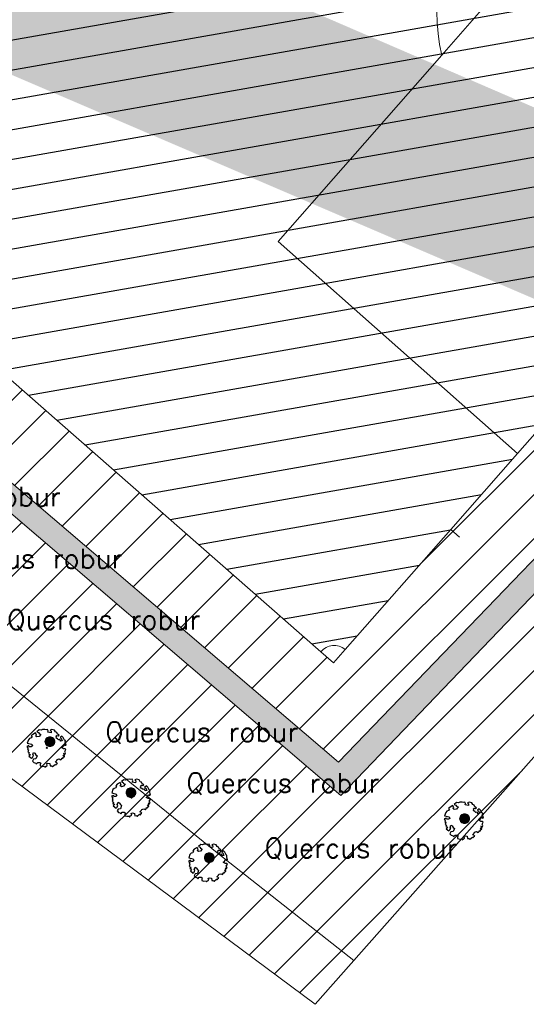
# Model space of a CAD drawing. Header units: metres. Extents: x 102852 to 106916, y 385458 to 392749.
# Tile 27 of 59: x 104869 to 104895, y 388034 to 388085. Entities that reach past the tile are written whole.
import ezdxf
from ezdxf.enums import TextEntityAlignment as Align

# ---------------------------------------------------------------- set-up
doc = ezdxf.new("R2010")
doc.units = ezdxf.units.M
for name, color, linetype, lineweight in [('0-BEPLANTING', 14, 'Continuous', 30), ('0-GRAS OM SPORTVELDEN', 2, 'Continuous', 30), ('0-GRAS SPORTVELDEN', 3, 'Continuous', 30), ('0-VERHARDING', 5, 'Continuous', 30), ('B-WE-GR-BOOM-S', 90, 'Continuous', 30), ('B-WE-GR-STRUIK-G', 90, 'Continuous', 13), ('B-WE-VH-KANTVERHARDING-G', 60, 'Continuous', 13), ('B-WE-VW-MARKERING_LANGS_STREEP_DOORGETROKKEN-G', 7, 'Continuous', 13), ('Bomen', 84, 'Continuous', 0), ('Boomsoort', 10, 'Continuous', 0), ('N-WE-IE-TERREINAFSCHEIDING_KUNSTMATIG_HEKWERK-G', 6, 'Continuous', 0)]:
    doc.layers.add(name, color=color, linetype=linetype, lineweight=lineweight)
doc.styles.add('NLCS-ISO-M200-T25', font='NLCS-ISO.ttf', dxfattribs={"height": 0.5})
doc.styles.add('Style-txt', font='txt.shx')
pattern_1 = [(45, (0, 0), (-1.122532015, 1.122532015), [])]

# ---------------------------------------------------------------- blocks, each defined once
blk = doc.blocks.new('SGR-BOOM_06_10')
at = {"linetype": 'Continuous', "flags": 128}
blk.add_lwpolyline([(2.7, 3.52), (2.53, 3.94), (2.2, 4.06), (1.94, 4.52), (1.27, 4.69), (0.86, 4.52), (1.11, 4.27), (1.06, 3.81), (0.23, 3.98), (0.35, 4.32), (0.18, 4.69), (-0.15, 4.61), (-0.49, 4.69), (-1.15, 4.65), (-1.49, 4.48), (-1.95, 4.57), (-2.54, 4.11), (-2.12, 3.9), (-1.99, 3.64), (-1.58, 3.44), (-1.99, 2.89), (-2.54, 2.77), (-2.92, 3.1), (-2.62, 3.22), (-2.87, 3.86), (-3.63, 3.43), (-4, 3.02), (-3.79, 2.85), (-4, 2.51), (-4.42, 2.35), (-4.72, 2.05), (-5.01, 1.21), (-3.88, 0.92), (-3.71, 0.54), (-4, 0.29), (-4.51, 0.29), (-4.6, 0.56), (-5.09, 0.38), (-4.76, -0.17), (-4.93, -0.38), (-4.72, -0.54), (-4.88, -1.01), (-4.53, -1.18), (-4.72, -1.55), (-4.42, -1.59), (-4.29, -1.71), (-4.62, -2.11), (-3.92, -2.68), (-3.67, -2.43), (-3.46, -1.97), (-3.63, -1.76), (-3.42, -1.17), (-3.12, -1.34), (-2.79, -1.76), (-2.5, -2.01), (-2.79, -2.81), (-3.42, -2.93), (-3.67, -3.39), (-3.33, -3.77), (-2.83, -3.9), (-2.77, -4.02), (-2.71, -4.15), (-2.33, -3.73), (-1.83, -3.73), (-1.57, -3.9), (-1.7, -4.27), (-1.7, -4.61), (-1.15, -4.74), (-0.61, -4.69), (-0.49, -4.94), (-0.23, -4.65), (0.1, -4.48), (-0.06, -4.01), (0.27, -3.9), (0.77, -4.02), (0.86, -4.61), (1.15, -4.57), (1.44, -4.74), (2.07, -4.23), (2.37, -4.36), (2.32, -4.15), (2.66, -3.98), (2.41, -3.73), (2.11, -3.64), (2.57, -3.23), (2.62, -2.98), (3.16, -2.85), (3.54, -3.06), (3.79, -2.81), (3.77, -2.63), (4.12, -2.63), (4.12, -2.39), (4.46, -2.26), (4.46, -2.05), (4.08, -2.05), (4.54, -1.59), (4.25, -1.42), (4.63, -1.55), (4.75, -1.26), (4.54, -0.92), (4.84, -0.46), (4.67, -0.25), (4.25, -0.25), (3.75, 0.08), (4.08, 0.29), (4.38, 0.84), (4.54, 0.59), (4.88, 0.71), (4.67, 1.43), (4.71, 1.89), (4.5, 1.97), (4.16, 2.64), (3.83, 3.01), (3.37, 2.6), (3.66, 2.43), (3.91, 1.8), (3.54, 1.72), (3.33, 2.14), (2.99, 2.05), (2.66, 2.31), (2.24, 2.51), (2.45, 2.68), (2.32, 2.93), (2.53, 3.18), (2.87, 3.06), (3.16, 3.23)], close=True, dxfattribs=at)
blk.add_circle((0, 0), 0.15)
at = {"style": 'NLCS-ISO-M200-T25'}
blk.add_attdef('TYPE', (0, 0), '', height=1.8, dxfattribs=at)
blk = doc.blocks.new('MPOLYGON_222')
at = {"layer": 'Bomen', "flags": 128}
for points in [[(104878.227, 388041.985), (104878.222, 388041.936), (104878.722, 388041.936)], [(104878.241, 388042.031), (104878.227, 388041.985), (104878.717, 388041.985)], [(104878.227, 388041.985), (104878.717, 388041.985), (104878.722, 388041.936)], [(104878.264, 388042.075), (104878.241, 388042.031), (104878.703, 388042.031)], [(104878.241, 388042.031), (104878.703, 388042.031), (104878.717, 388041.985)], [(104878.295, 388042.113), (104878.264, 388042.075), (104878.68, 388042.075)], [(104878.264, 388042.075), (104878.68, 388042.075), (104878.703, 388042.031)], [(104878.333, 388042.144), (104878.295, 388042.113), (104878.648, 388042.113)], [(104878.295, 388042.113), (104878.648, 388042.113), (104878.68, 388042.075)], [(104878.376, 388042.167), (104878.333, 388042.144), (104878.611, 388042.144)], [(104878.333, 388042.144), (104878.611, 388042.144), (104878.648, 388042.113)], [(104878.423, 388042.181), (104878.376, 388042.167), (104878.567, 388042.167)], [(104878.376, 388042.167), (104878.567, 388042.167), (104878.611, 388042.144)], [(104878.472, 388042.186), (104878.423, 388042.181), (104878.52, 388042.181)], [(104878.423, 388042.181), (104878.52, 388042.181), (104878.567, 388042.167)], [(104878.222, 388041.936), (104878.227, 388041.887), (104878.717, 388041.887)], [(104878.222, 388041.936), (104878.722, 388041.936), (104878.717, 388041.887)], [(104878.227, 388041.887), (104878.241, 388041.84), (104878.703, 388041.84)], [(104878.227, 388041.887), (104878.717, 388041.887), (104878.703, 388041.84)], [(104878.241, 388041.84), (104878.264, 388041.797), (104878.68, 388041.797)], [(104878.241, 388041.84), (104878.703, 388041.84), (104878.68, 388041.797)], [(104878.264, 388041.797), (104878.295, 388041.759), (104878.648, 388041.759)], [(104878.264, 388041.797), (104878.68, 388041.797), (104878.648, 388041.759)], [(104878.295, 388041.759), (104878.333, 388041.728), (104878.611, 388041.728)], [(104878.295, 388041.759), (104878.648, 388041.759), (104878.611, 388041.728)], [(104878.333, 388041.728), (104878.376, 388041.705), (104878.567, 388041.705)], [(104878.333, 388041.728), (104878.611, 388041.728), (104878.567, 388041.705)], [(104878.376, 388041.705), (104878.423, 388041.691), (104878.52, 388041.691)], [(104878.376, 388041.705), (104878.567, 388041.705), (104878.52, 388041.691)], [(104878.423, 388041.691), (104878.52, 388041.691), (104878.472, 388041.686)]]:
    blk.add_lwpolyline(points, close=True, dxfattribs=at)
at = {"layer": 'Bomen', "color": 74, "true_color": 0x55aa00, "flags": 128}
for points in [[(104878.222, 388041.936), (104878.227, 388041.985)], [(104878.227, 388041.985), (104878.241, 388042.031)], [(104878.241, 388042.031), (104878.264, 388042.075)], [(104878.264, 388042.075), (104878.295, 388042.113)], [(104878.295, 388042.113), (104878.333, 388042.144)], [(104878.333, 388042.144), (104878.376, 388042.167)], [(104878.376, 388042.167), (104878.423, 388042.181)], [(104878.423, 388042.181), (104878.472, 388042.186)], [(104878.472, 388042.186), (104878.52, 388042.181)], [(104878.52, 388042.181), (104878.567, 388042.167)], [(104878.567, 388042.167), (104878.611, 388042.144)], [(104878.611, 388042.144), (104878.648, 388042.113)], [(104878.648, 388042.113), (104878.68, 388042.075)], [(104878.68, 388042.075), (104878.703, 388042.031)], [(104878.703, 388042.031), (104878.717, 388041.985)], [(104878.717, 388041.985), (104878.722, 388041.936)], [(104878.227, 388041.887), (104878.222, 388041.936)], [(104878.241, 388041.84), (104878.227, 388041.887)], [(104878.264, 388041.797), (104878.241, 388041.84)], [(104878.295, 388041.759), (104878.264, 388041.797)], [(104878.333, 388041.728), (104878.295, 388041.759)], [(104878.376, 388041.705), (104878.333, 388041.728)], [(104878.423, 388041.691), (104878.376, 388041.705)], [(104878.472, 388041.686), (104878.423, 388041.691)], [(104878.52, 388041.691), (104878.472, 388041.686)], [(104878.567, 388041.705), (104878.52, 388041.691)], [(104878.611, 388041.728), (104878.567, 388041.705)], [(104878.648, 388041.759), (104878.611, 388041.728)], [(104878.68, 388041.797), (104878.648, 388041.759)], [(104878.703, 388041.84), (104878.68, 388041.797)], [(104878.717, 388041.887), (104878.703, 388041.84)], [(104878.722, 388041.936), (104878.717, 388041.887)]]:
    blk.add_lwpolyline(points, dxfattribs=at)
at = {"layer": 'Bomen'}
for points in [[(104878.227, 388041.985), (104878.222, 388041.936), (104878.722, 388041.936)], [(104878.241, 388042.031), (104878.227, 388041.985), (104878.717, 388041.985)], [(104878.227, 388041.985), (104878.717, 388041.985), (104878.722, 388041.936)], [(104878.264, 388042.075), (104878.241, 388042.031), (104878.703, 388042.031)], [(104878.241, 388042.031), (104878.703, 388042.031), (104878.717, 388041.985)], [(104878.295, 388042.113), (104878.264, 388042.075), (104878.68, 388042.075)], [(104878.264, 388042.075), (104878.68, 388042.075), (104878.703, 388042.031)], [(104878.333, 388042.144), (104878.295, 388042.113), (104878.648, 388042.113)], [(104878.295, 388042.113), (104878.648, 388042.113), (104878.68, 388042.075)], [(104878.376, 388042.167), (104878.333, 388042.144), (104878.611, 388042.144)], [(104878.333, 388042.144), (104878.611, 388042.144), (104878.648, 388042.113)], [(104878.423, 388042.181), (104878.376, 388042.167), (104878.567, 388042.167)], [(104878.376, 388042.167), (104878.567, 388042.167), (104878.611, 388042.144)], [(104878.472, 388042.186), (104878.423, 388042.181), (104878.52, 388042.181)], [(104878.423, 388042.181), (104878.52, 388042.181), (104878.567, 388042.167)]]:
    blk.add_solid(points, dxfattribs=at)
at = {"layer": 'Bomen', "extrusion": (0, 0, -1)}
for points in [[(-104878.222, 388041.936), (-104878.227, 388041.887), (-104878.717, 388041.887)], [(-104878.222, 388041.936), (-104878.722, 388041.936), (-104878.717, 388041.887)], [(-104878.227, 388041.887), (-104878.241, 388041.84), (-104878.703, 388041.84)], [(-104878.227, 388041.887), (-104878.717, 388041.887), (-104878.703, 388041.84)], [(-104878.241, 388041.84), (-104878.264, 388041.797), (-104878.68, 388041.797)], [(-104878.241, 388041.84), (-104878.703, 388041.84), (-104878.68, 388041.797)], [(-104878.264, 388041.797), (-104878.295, 388041.759), (-104878.648, 388041.759)], [(-104878.264, 388041.797), (-104878.68, 388041.797), (-104878.648, 388041.759)], [(-104878.295, 388041.759), (-104878.333, 388041.728), (-104878.611, 388041.728)], [(-104878.295, 388041.759), (-104878.648, 388041.759), (-104878.611, 388041.728)], [(-104878.333, 388041.728), (-104878.376, 388041.705), (-104878.567, 388041.705)], [(-104878.333, 388041.728), (-104878.611, 388041.728), (-104878.567, 388041.705)], [(-104878.376, 388041.705), (-104878.423, 388041.691), (-104878.52, 388041.691)], [(-104878.376, 388041.705), (-104878.567, 388041.705), (-104878.52, 388041.691)], [(-104878.423, 388041.691), (-104878.52, 388041.691), (-104878.472, 388041.686)]]:
    blk.add_solid(points, dxfattribs=at)
blk = doc.blocks.new('MPOLYGON_381')
at = {"layer": 'Bomen', "flags": 128}
for points in [[(104891.262, 388044.021), (104891.248, 388043.974), (104891.739, 388043.974)], [(104891.286, 388044.064), (104891.262, 388044.021), (104891.724, 388044.021)], [(104891.262, 388044.021), (104891.724, 388044.021), (104891.739, 388043.974)], [(104891.317, 388044.102), (104891.286, 388044.064), (104891.701, 388044.064)], [(104891.286, 388044.064), (104891.701, 388044.064), (104891.724, 388044.021)], [(104891.355, 388044.133), (104891.317, 388044.102), (104891.67, 388044.102)], [(104891.317, 388044.102), (104891.67, 388044.102), (104891.701, 388044.064)], [(104891.398, 388044.156), (104891.355, 388044.133), (104891.632, 388044.133)], [(104891.355, 388044.133), (104891.632, 388044.133), (104891.67, 388044.102)], [(104891.445, 388044.17), (104891.398, 388044.156), (104891.589, 388044.156)], [(104891.398, 388044.156), (104891.589, 388044.156), (104891.632, 388044.133)], [(104891.493, 388044.175), (104891.445, 388044.17), (104891.542, 388044.17)], [(104891.445, 388044.17), (104891.542, 388044.17), (104891.589, 388044.156)], [(104891.248, 388043.974), (104891.243, 388043.925), (104891.743, 388043.925)], [(104891.243, 388043.925), (104891.248, 388043.876), (104891.739, 388043.876)], [(104891.243, 388043.925), (104891.743, 388043.925), (104891.739, 388043.876)], [(104891.248, 388043.974), (104891.739, 388043.974), (104891.743, 388043.925)], [(104891.248, 388043.876), (104891.262, 388043.829), (104891.724, 388043.829)], [(104891.248, 388043.876), (104891.739, 388043.876), (104891.724, 388043.829)], [(104891.262, 388043.829), (104891.286, 388043.786), (104891.701, 388043.786)], [(104891.262, 388043.829), (104891.724, 388043.829), (104891.701, 388043.786)], [(104891.286, 388043.786), (104891.317, 388043.748), (104891.67, 388043.748)], [(104891.286, 388043.786), (104891.701, 388043.786), (104891.67, 388043.748)], [(104891.317, 388043.748), (104891.355, 388043.717), (104891.632, 388043.717)], [(104891.317, 388043.748), (104891.67, 388043.748), (104891.632, 388043.717)], [(104891.355, 388043.717), (104891.398, 388043.694), (104891.589, 388043.694)], [(104891.355, 388043.717), (104891.632, 388043.717), (104891.589, 388043.694)], [(104891.398, 388043.694), (104891.445, 388043.68), (104891.542, 388043.68)], [(104891.398, 388043.694), (104891.589, 388043.694), (104891.542, 388043.68)], [(104891.445, 388043.68), (104891.542, 388043.68), (104891.493, 388043.675)]]:
    blk.add_lwpolyline(points, close=True, dxfattribs=at)
at = {"layer": 'Bomen', "color": 74, "true_color": 0x55aa00, "flags": 128}
for points in [[(104891.248, 388043.974), (104891.262, 388044.021)], [(104891.262, 388044.021), (104891.286, 388044.064)], [(104891.286, 388044.064), (104891.317, 388044.102)], [(104891.317, 388044.102), (104891.355, 388044.133)], [(104891.355, 388044.133), (104891.398, 388044.156)], [(104891.398, 388044.156), (104891.445, 388044.17)], [(104891.445, 388044.17), (104891.493, 388044.175)], [(104891.493, 388044.175), (104891.542, 388044.17)], [(104891.542, 388044.17), (104891.589, 388044.156)], [(104891.589, 388044.156), (104891.632, 388044.133)], [(104891.632, 388044.133), (104891.67, 388044.102)], [(104891.67, 388044.102), (104891.701, 388044.064)], [(104891.701, 388044.064), (104891.724, 388044.021)], [(104891.724, 388044.021), (104891.739, 388043.974)], [(104891.243, 388043.925), (104891.248, 388043.974)], [(104891.248, 388043.876), (104891.243, 388043.925)], [(104891.262, 388043.829), (104891.248, 388043.876)], [(104891.286, 388043.786), (104891.262, 388043.829)], [(104891.317, 388043.748), (104891.286, 388043.786)], [(104891.355, 388043.717), (104891.317, 388043.748)], [(104891.398, 388043.694), (104891.355, 388043.717)], [(104891.445, 388043.68), (104891.398, 388043.694)], [(104891.493, 388043.675), (104891.445, 388043.68)], [(104891.542, 388043.68), (104891.493, 388043.675)], [(104891.589, 388043.694), (104891.542, 388043.68)], [(104891.632, 388043.717), (104891.589, 388043.694)], [(104891.67, 388043.748), (104891.632, 388043.717)], [(104891.701, 388043.786), (104891.67, 388043.748)], [(104891.724, 388043.829), (104891.701, 388043.786)], [(104891.739, 388043.876), (104891.724, 388043.829)], [(104891.739, 388043.974), (104891.743, 388043.925)], [(104891.743, 388043.925), (104891.739, 388043.876)]]:
    blk.add_lwpolyline(points, dxfattribs=at)
at = {"layer": 'Bomen'}
for points in [[(104891.262, 388044.021), (104891.248, 388043.974), (104891.739, 388043.974)], [(104891.286, 388044.064), (104891.262, 388044.021), (104891.724, 388044.021)], [(104891.262, 388044.021), (104891.724, 388044.021), (104891.739, 388043.974)], [(104891.317, 388044.102), (104891.286, 388044.064), (104891.701, 388044.064)], [(104891.286, 388044.064), (104891.701, 388044.064), (104891.724, 388044.021)], [(104891.355, 388044.133), (104891.317, 388044.102), (104891.67, 388044.102)], [(104891.317, 388044.102), (104891.67, 388044.102), (104891.701, 388044.064)], [(104891.398, 388044.156), (104891.355, 388044.133), (104891.632, 388044.133)], [(104891.355, 388044.133), (104891.632, 388044.133), (104891.67, 388044.102)], [(104891.445, 388044.17), (104891.398, 388044.156), (104891.589, 388044.156)], [(104891.398, 388044.156), (104891.589, 388044.156), (104891.632, 388044.133)], [(104891.493, 388044.175), (104891.445, 388044.17), (104891.542, 388044.17)], [(104891.445, 388044.17), (104891.542, 388044.17), (104891.589, 388044.156)], [(104891.248, 388043.974), (104891.243, 388043.925), (104891.743, 388043.925)], [(104891.248, 388043.974), (104891.739, 388043.974), (104891.743, 388043.925)]]:
    blk.add_solid(points, dxfattribs=at)
at = {"layer": 'Bomen', "extrusion": (0, 0, -1)}
for points in [[(-104891.243, 388043.925), (-104891.248, 388043.876), (-104891.739, 388043.876)], [(-104891.243, 388043.925), (-104891.743, 388043.925), (-104891.739, 388043.876)], [(-104891.248, 388043.876), (-104891.262, 388043.829), (-104891.724, 388043.829)], [(-104891.248, 388043.876), (-104891.739, 388043.876), (-104891.724, 388043.829)], [(-104891.262, 388043.829), (-104891.286, 388043.786), (-104891.701, 388043.786)], [(-104891.262, 388043.829), (-104891.724, 388043.829), (-104891.701, 388043.786)], [(-104891.286, 388043.786), (-104891.317, 388043.748), (-104891.67, 388043.748)], [(-104891.286, 388043.786), (-104891.701, 388043.786), (-104891.67, 388043.748)], [(-104891.317, 388043.748), (-104891.355, 388043.717), (-104891.632, 388043.717)], [(-104891.317, 388043.748), (-104891.67, 388043.748), (-104891.632, 388043.717)], [(-104891.355, 388043.717), (-104891.398, 388043.694), (-104891.589, 388043.694)], [(-104891.355, 388043.717), (-104891.632, 388043.717), (-104891.589, 388043.694)], [(-104891.398, 388043.694), (-104891.445, 388043.68), (-104891.542, 388043.68)], [(-104891.398, 388043.694), (-104891.589, 388043.694), (-104891.542, 388043.68)], [(-104891.445, 388043.68), (-104891.542, 388043.68), (-104891.493, 388043.675)]]:
    blk.add_solid(points, dxfattribs=at)
blk = doc.blocks.new('MPOLYGON_391')
at = {"layer": 'Bomen', "flags": 128}
for points in [[(104874.428, 388045.503), (104874.382, 388045.489), (104874.573, 388045.489)], [(104874.477, 388045.508), (104874.428, 388045.503), (104874.526, 388045.503)], [(104874.428, 388045.503), (104874.526, 388045.503), (104874.573, 388045.489)], [(104874.232, 388045.306), (104874.227, 388045.258), (104874.727, 388045.258)], [(104874.227, 388045.258), (104874.232, 388045.209), (104874.722, 388045.209)], [(104874.227, 388045.258), (104874.727, 388045.258), (104874.722, 388045.209)], [(104874.246, 388045.353), (104874.232, 388045.306), (104874.722, 388045.306)], [(104874.232, 388045.306), (104874.722, 388045.306), (104874.727, 388045.258)], [(104874.232, 388045.209), (104874.246, 388045.162), (104874.708, 388045.162)], [(104874.232, 388045.209), (104874.722, 388045.209), (104874.708, 388045.162)], [(104874.269, 388045.396), (104874.246, 388045.353), (104874.708, 388045.353)], [(104874.246, 388045.353), (104874.708, 388045.353), (104874.722, 388045.306)], [(104874.246, 388045.162), (104874.269, 388045.119), (104874.685, 388045.119)], [(104874.246, 388045.162), (104874.708, 388045.162), (104874.685, 388045.119)], [(104874.3, 388045.434), (104874.269, 388045.396), (104874.685, 388045.396)], [(104874.269, 388045.396), (104874.685, 388045.396), (104874.708, 388045.353)], [(104874.269, 388045.119), (104874.3, 388045.081), (104874.654, 388045.081)], [(104874.269, 388045.119), (104874.685, 388045.119), (104874.654, 388045.081)], [(104874.338, 388045.465), (104874.3, 388045.434), (104874.654, 388045.434)], [(104874.3, 388045.434), (104874.654, 388045.434), (104874.685, 388045.396)], [(104874.3, 388045.081), (104874.338, 388045.05), (104874.616, 388045.05)], [(104874.3, 388045.081), (104874.654, 388045.081), (104874.616, 388045.05)], [(104874.382, 388045.489), (104874.338, 388045.465), (104874.616, 388045.465)], [(104874.338, 388045.465), (104874.616, 388045.465), (104874.654, 388045.434)], [(104874.338, 388045.05), (104874.382, 388045.027), (104874.573, 388045.027)], [(104874.338, 388045.05), (104874.616, 388045.05), (104874.573, 388045.027)], [(104874.382, 388045.489), (104874.573, 388045.489), (104874.616, 388045.465)], [(104874.382, 388045.027), (104874.428, 388045.012), (104874.526, 388045.012)], [(104874.382, 388045.027), (104874.573, 388045.027), (104874.526, 388045.012)], [(104874.428, 388045.012), (104874.526, 388045.012), (104874.477, 388045.008)]]:
    blk.add_lwpolyline(points, close=True, dxfattribs=at)
at = {"layer": 'Bomen', "color": 74, "true_color": 0x55aa00, "flags": 128}
for points in [[(104874.382, 388045.489), (104874.428, 388045.503)], [(104874.428, 388045.503), (104874.477, 388045.508)], [(104874.477, 388045.508), (104874.526, 388045.503)], [(104874.526, 388045.503), (104874.573, 388045.489)], [(104874.227, 388045.258), (104874.232, 388045.306)], [(104874.232, 388045.209), (104874.227, 388045.258)], [(104874.232, 388045.306), (104874.246, 388045.353)], [(104874.246, 388045.162), (104874.232, 388045.209)], [(104874.246, 388045.353), (104874.269, 388045.396)], [(104874.269, 388045.119), (104874.246, 388045.162)], [(104874.269, 388045.396), (104874.3, 388045.434)], [(104874.3, 388045.081), (104874.269, 388045.119)], [(104874.3, 388045.434), (104874.338, 388045.465)], [(104874.338, 388045.05), (104874.3, 388045.081)], [(104874.338, 388045.465), (104874.382, 388045.489)], [(104874.382, 388045.027), (104874.338, 388045.05)], [(104874.428, 388045.012), (104874.382, 388045.027)], [(104874.477, 388045.008), (104874.428, 388045.012)], [(104874.526, 388045.012), (104874.477, 388045.008)], [(104874.573, 388045.027), (104874.526, 388045.012)], [(104874.573, 388045.489), (104874.616, 388045.465)], [(104874.616, 388045.05), (104874.573, 388045.027)], [(104874.616, 388045.465), (104874.654, 388045.434)], [(104874.654, 388045.081), (104874.616, 388045.05)], [(104874.654, 388045.434), (104874.685, 388045.396)], [(104874.685, 388045.119), (104874.654, 388045.081)], [(104874.685, 388045.396), (104874.708, 388045.353)], [(104874.708, 388045.162), (104874.685, 388045.119)], [(104874.708, 388045.353), (104874.722, 388045.306)], [(104874.722, 388045.209), (104874.708, 388045.162)], [(104874.722, 388045.306), (104874.727, 388045.258)], [(104874.727, 388045.258), (104874.722, 388045.209)]]:
    blk.add_lwpolyline(points, dxfattribs=at)
at = {"layer": 'Bomen'}
for points in [[(104874.428, 388045.503), (104874.382, 388045.489), (104874.573, 388045.489)], [(104874.477, 388045.508), (104874.428, 388045.503), (104874.526, 388045.503)], [(104874.428, 388045.503), (104874.526, 388045.503), (104874.573, 388045.489)], [(104874.232, 388045.306), (104874.227, 388045.258), (104874.727, 388045.258)], [(104874.246, 388045.353), (104874.232, 388045.306), (104874.722, 388045.306)], [(104874.232, 388045.306), (104874.722, 388045.306), (104874.727, 388045.258)], [(104874.269, 388045.396), (104874.246, 388045.353), (104874.708, 388045.353)], [(104874.246, 388045.353), (104874.708, 388045.353), (104874.722, 388045.306)], [(104874.3, 388045.434), (104874.269, 388045.396), (104874.685, 388045.396)], [(104874.269, 388045.396), (104874.685, 388045.396), (104874.708, 388045.353)], [(104874.338, 388045.465), (104874.3, 388045.434), (104874.654, 388045.434)], [(104874.3, 388045.434), (104874.654, 388045.434), (104874.685, 388045.396)], [(104874.382, 388045.489), (104874.338, 388045.465), (104874.616, 388045.465)], [(104874.338, 388045.465), (104874.616, 388045.465), (104874.654, 388045.434)], [(104874.382, 388045.489), (104874.573, 388045.489), (104874.616, 388045.465)]]:
    blk.add_solid(points, dxfattribs=at)
at = {"layer": 'Bomen', "extrusion": (0, 0, -1)}
for points in [[(-104874.227, 388045.258), (-104874.232, 388045.209), (-104874.722, 388045.209)], [(-104874.227, 388045.258), (-104874.727, 388045.258), (-104874.722, 388045.209)], [(-104874.232, 388045.209), (-104874.246, 388045.162), (-104874.708, 388045.162)], [(-104874.232, 388045.209), (-104874.722, 388045.209), (-104874.708, 388045.162)], [(-104874.246, 388045.162), (-104874.269, 388045.119), (-104874.685, 388045.119)], [(-104874.246, 388045.162), (-104874.708, 388045.162), (-104874.685, 388045.119)], [(-104874.269, 388045.119), (-104874.3, 388045.081), (-104874.654, 388045.081)], [(-104874.269, 388045.119), (-104874.685, 388045.119), (-104874.654, 388045.081)], [(-104874.3, 388045.081), (-104874.338, 388045.05), (-104874.616, 388045.05)], [(-104874.3, 388045.081), (-104874.654, 388045.081), (-104874.616, 388045.05)], [(-104874.338, 388045.05), (-104874.382, 388045.027), (-104874.573, 388045.027)], [(-104874.338, 388045.05), (-104874.616, 388045.05), (-104874.573, 388045.027)], [(-104874.382, 388045.027), (-104874.428, 388045.012), (-104874.526, 388045.012)], [(-104874.382, 388045.027), (-104874.573, 388045.027), (-104874.526, 388045.012)], [(-104874.428, 388045.012), (-104874.526, 388045.012), (-104874.477, 388045.008)]]:
    blk.add_solid(points, dxfattribs=at)
blk = doc.blocks.new('MPOLYGON_393')
at = {"layer": 'Bomen', "flags": 128}
for points in [[(104870.168, 388048.037), (104870.137, 388047.999), (104870.553, 388047.999)], [(104870.206, 388048.068), (104870.168, 388048.037), (104870.522, 388048.037)], [(104870.168, 388048.037), (104870.522, 388048.037), (104870.553, 388047.999)], [(104870.249, 388048.091), (104870.206, 388048.068), (104870.484, 388048.068)], [(104870.206, 388048.068), (104870.484, 388048.068), (104870.522, 388048.037)], [(104870.296, 388048.105), (104870.249, 388048.091), (104870.441, 388048.091)], [(104870.249, 388048.091), (104870.441, 388048.091), (104870.484, 388048.068)], [(104870.345, 388048.11), (104870.296, 388048.105), (104870.394, 388048.105)], [(104870.296, 388048.105), (104870.394, 388048.105), (104870.441, 388048.091)], [(104870.1, 388047.909), (104870.095, 388047.86), (104870.595, 388047.86)], [(104870.095, 388047.86), (104870.1, 388047.811), (104870.59, 388047.811)], [(104870.095, 388047.86), (104870.595, 388047.86), (104870.59, 388047.811)], [(104870.114, 388047.956), (104870.1, 388047.909), (104870.59, 388047.909)], [(104870.1, 388047.909), (104870.59, 388047.909), (104870.595, 388047.86)], [(104870.1, 388047.811), (104870.114, 388047.764), (104870.576, 388047.764)], [(104870.1, 388047.811), (104870.59, 388047.811), (104870.576, 388047.764)], [(104870.137, 388047.999), (104870.114, 388047.956), (104870.576, 388047.956)], [(104870.114, 388047.956), (104870.576, 388047.956), (104870.59, 388047.909)], [(104870.114, 388047.764), (104870.137, 388047.721), (104870.553, 388047.721)], [(104870.114, 388047.764), (104870.576, 388047.764), (104870.553, 388047.721)], [(104870.137, 388047.999), (104870.553, 388047.999), (104870.576, 388047.956)], [(104870.137, 388047.721), (104870.168, 388047.683), (104870.522, 388047.683)], [(104870.137, 388047.721), (104870.553, 388047.721), (104870.522, 388047.683)], [(104870.168, 388047.683), (104870.206, 388047.652), (104870.484, 388047.652)], [(104870.168, 388047.683), (104870.522, 388047.683), (104870.484, 388047.652)], [(104870.206, 388047.652), (104870.249, 388047.629), (104870.441, 388047.629)], [(104870.206, 388047.652), (104870.484, 388047.652), (104870.441, 388047.629)], [(104870.249, 388047.629), (104870.296, 388047.615), (104870.394, 388047.615)], [(104870.249, 388047.629), (104870.441, 388047.629), (104870.394, 388047.615)], [(104870.296, 388047.615), (104870.394, 388047.615), (104870.345, 388047.61)]]:
    blk.add_lwpolyline(points, close=True, dxfattribs=at)
at = {"layer": 'Bomen', "color": 74, "true_color": 0x55aa00, "flags": 128}
for points in [[(104870.137, 388047.999), (104870.168, 388048.037)], [(104870.168, 388048.037), (104870.206, 388048.068)], [(104870.206, 388048.068), (104870.249, 388048.091)], [(104870.249, 388048.091), (104870.296, 388048.105)], [(104870.296, 388048.105), (104870.345, 388048.11)], [(104870.345, 388048.11), (104870.394, 388048.105)], [(104870.394, 388048.105), (104870.441, 388048.091)], [(104870.441, 388048.091), (104870.484, 388048.068)], [(104870.484, 388048.068), (104870.522, 388048.037)], [(104870.522, 388048.037), (104870.553, 388047.999)], [(104870.095, 388047.86), (104870.1, 388047.909)], [(104870.1, 388047.811), (104870.095, 388047.86)], [(104870.1, 388047.909), (104870.114, 388047.956)], [(104870.114, 388047.764), (104870.1, 388047.811)], [(104870.114, 388047.956), (104870.137, 388047.999)], [(104870.137, 388047.721), (104870.114, 388047.764)], [(104870.168, 388047.683), (104870.137, 388047.721)], [(104870.206, 388047.652), (104870.168, 388047.683)], [(104870.249, 388047.629), (104870.206, 388047.652)], [(104870.296, 388047.615), (104870.249, 388047.629)], [(104870.345, 388047.61), (104870.296, 388047.615)], [(104870.394, 388047.615), (104870.345, 388047.61)], [(104870.441, 388047.629), (104870.394, 388047.615)], [(104870.484, 388047.652), (104870.441, 388047.629)], [(104870.522, 388047.683), (104870.484, 388047.652)], [(104870.553, 388047.721), (104870.522, 388047.683)], [(104870.553, 388047.999), (104870.576, 388047.956)], [(104870.576, 388047.764), (104870.553, 388047.721)], [(104870.576, 388047.956), (104870.59, 388047.909)], [(104870.59, 388047.811), (104870.576, 388047.764)], [(104870.59, 388047.909), (104870.595, 388047.86)], [(104870.595, 388047.86), (104870.59, 388047.811)]]:
    blk.add_lwpolyline(points, dxfattribs=at)
at = {"layer": 'Bomen'}
for points in [[(104870.168, 388048.037), (104870.137, 388047.999), (104870.553, 388047.999)], [(104870.206, 388048.068), (104870.168, 388048.037), (104870.522, 388048.037)], [(104870.168, 388048.037), (104870.522, 388048.037), (104870.553, 388047.999)], [(104870.249, 388048.091), (104870.206, 388048.068), (104870.484, 388048.068)], [(104870.206, 388048.068), (104870.484, 388048.068), (104870.522, 388048.037)], [(104870.296, 388048.105), (104870.249, 388048.091), (104870.441, 388048.091)], [(104870.249, 388048.091), (104870.441, 388048.091), (104870.484, 388048.068)], [(104870.345, 388048.11), (104870.296, 388048.105), (104870.394, 388048.105)], [(104870.296, 388048.105), (104870.394, 388048.105), (104870.441, 388048.091)], [(104870.1, 388047.909), (104870.095, 388047.86), (104870.595, 388047.86)], [(104870.114, 388047.956), (104870.1, 388047.909), (104870.59, 388047.909)], [(104870.1, 388047.909), (104870.59, 388047.909), (104870.595, 388047.86)], [(104870.137, 388047.999), (104870.114, 388047.956), (104870.576, 388047.956)], [(104870.114, 388047.956), (104870.576, 388047.956), (104870.59, 388047.909)], [(104870.137, 388047.999), (104870.553, 388047.999), (104870.576, 388047.956)]]:
    blk.add_solid(points, dxfattribs=at)
at = {"layer": 'Bomen', "extrusion": (0, 0, -1)}
for points in [[(-104870.095, 388047.86), (-104870.1, 388047.811), (-104870.59, 388047.811)], [(-104870.095, 388047.86), (-104870.595, 388047.86), (-104870.59, 388047.811)], [(-104870.1, 388047.811), (-104870.114, 388047.764), (-104870.576, 388047.764)], [(-104870.1, 388047.811), (-104870.59, 388047.811), (-104870.576, 388047.764)], [(-104870.114, 388047.764), (-104870.137, 388047.721), (-104870.553, 388047.721)], [(-104870.114, 388047.764), (-104870.576, 388047.764), (-104870.553, 388047.721)], [(-104870.137, 388047.721), (-104870.168, 388047.683), (-104870.522, 388047.683)], [(-104870.137, 388047.721), (-104870.553, 388047.721), (-104870.522, 388047.683)], [(-104870.168, 388047.683), (-104870.206, 388047.652), (-104870.484, 388047.652)], [(-104870.168, 388047.683), (-104870.522, 388047.683), (-104870.484, 388047.652)], [(-104870.206, 388047.652), (-104870.249, 388047.629), (-104870.441, 388047.629)], [(-104870.206, 388047.652), (-104870.484, 388047.652), (-104870.441, 388047.629)], [(-104870.249, 388047.629), (-104870.296, 388047.615), (-104870.394, 388047.615)], [(-104870.249, 388047.629), (-104870.441, 388047.629), (-104870.394, 388047.615)], [(-104870.296, 388047.615), (-104870.394, 388047.615), (-104870.345, 388047.61)]]:
    blk.add_solid(points, dxfattribs=at)

msp = doc.modelspace()

# ---------------------------------------------------------------- hatches: boundary and pattern name
at = {"layer": '0-BEPLANTING', "ltscale": 0.2}
h = msp.add_hatch(dxfattribs=at)
h.set_pattern_fill('ANSI31', color=256, scale=0.1, pattern_type=2)
h.set_pattern_definition(pattern_1)
h.paths.add_polyline_path([(104756.061, 388149.255), (104772.452, 388186.635), (104770.991, 388190.278), (104765.813, 388181.578), (104756.879, 388165.625), (104748.388, 388147.694), (104744.305, 388139.441), (104744.179, 388137.425), (104748.207, 388132.687), (104779.509, 388110.364), (104819.499, 388079.894), (104841.893, 388065.736), (104865.992, 388047.75), (104883.867, 388034.454), (104885.839, 388036.683), (104878.954, 388042.122), (104849.673, 388065.807), (104846.642, 388068.678), (104828.04, 388085.226), (104813.14, 388098.382), (104795.78, 388113.676), (104789.967, 388118.795), (104781.29, 388126.529), (104755.997, 388149.117)])
at = {"layer": '0-GRAS OM SPORTVELDEN', "ltscale": 0.2}
h = msp.add_hatch(dxfattribs=at)
h.set_pattern_fill('ANSI31', color=256, scale=0.1, pattern_type=2)
h.set_pattern_definition(pattern_1)
h.paths.add_polyline_path([(104931.259, 388098.723), (104935.748, 388104.306), (104932.276, 388107.3), (104932.069, 388107.07), (104899.764, 388136.612), (104887.241, 388147.621), (104851.309, 388178.233), (104832.342, 388158.616), (104831.843, 388158.104), (104831.465, 388157.64), (104818.583, 388142.927), (104818.137, 388142.346), (104801.294, 388120.755), (104820.118, 388103.683), (104820.728, 388104.336), (104820.898, 388104.18), (104820.903, 388104.186), (104823.217, 388102.051), (104824.832, 388100.569), (104824.236, 388099.938), (104833.228, 388091.723), (104853.121, 388074.145), (104860.173, 388068.104), (104860.753, 388068.77), (104860.945, 388068.604), (104860.976, 388068.642), (104864.796, 388065.325), (104864.971, 388065.137), (104864.4, 388064.471), (104885.064, 388046.806), (104904.231, 388066.711), (104916.402, 388080.431), (104917.689, 388081.952), (104918.326, 388082.626), (104925.171, 388091.15)])
h.paths.add_polyline_path([(104806.075, 388121.001), (104806.819, 388120.336), (104845.325, 388086.549), (104884.168, 388052.437), (104884.811, 388051.88), (104885.4, 388052.565), (104890.793, 388058.687), (104894.195, 388062.567), (104901.478, 388070.823), (104905.206, 388074.986), (104913.735, 388084.735), (104921.046, 388093.028), (104924.381, 388096.816), (104930.475, 388103.675), (104930.435, 388103.69), (104929.758, 388104.285), (104891.006, 388138.374), (104852.304, 388172.559), (104851.659, 388173.104), (104851.125, 388172.472), (104845.725, 388166.308), (104842.248, 388162.329), (104835.038, 388154.084), (104822.848, 388140.165), (104815.55, 388131.844), (104812.07, 388127.846), (104806.675, 388121.69)], flags=16)
h = msp.add_hatch(dxfattribs=at)
h.set_pattern_fill('ANSI31', color=256, scale=0.1, pattern_type=2)
h.set_pattern_definition(pattern_1)
h.paths.add_polyline_path([(104915.015, 388069.662), (104914.73, 388069.922), (104914.6, 388069.771), (104914.386, 388069.959), (104913.997, 388069.543), (104910.818, 388072.31), (104905.283, 388066.064), (104885.176, 388045.115), (104863.629, 388063.558), (104858.166, 388068.219), (104851.778, 388073.71), (104850.172, 388071.884), (104849.687, 388072.387), (104849.659, 388072.377), (104846.642, 388068.678), (104849.673, 388065.807), (104878.954, 388042.122), (104885.839, 388036.683)])
at = {"layer": '0-GRAS SPORTVELDEN'}
h = msp.add_hatch(dxfattribs=at)
h.set_pattern_fill('HATCH', color=256, scale=0.1, style=0, pattern_type=2)
h.set_pattern_definition([(10, (104869.0532, 388141.6563), (-0.260472, 1.477212), [])])
h.paths.add_polyline_path([(104812.07, 388127.846), (104806.675, 388121.69), (104806.819, 388120.336), (104845.325, 388086.549), (104884.168, 388052.437), (104885.4, 388052.565), (104890.793, 388058.687), (104894.195, 388062.567), (104901.478, 388070.823), (104905.206, 388074.986), (104913.735, 388084.735), (104921.046, 388093.028), (104924.381, 388096.816), (104930.475, 388103.675), (104929.758, 388104.285), (104891.006, 388138.374), (104852.304, 388172.559), (104851.125, 388172.472), (104845.725, 388166.308), (104842.248, 388162.329), (104835.038, 388154.084), (104822.848, 388140.165), (104815.55, 388131.844)])
at = {"layer": '0-VERHARDING', "ltscale": 0.2, "true_color": 0x939598, "extrusion": (0, 0, -1)}
for points in [[(-104801.294, 388120.755), (-104820.118, 388103.683), (-104819.919, 388103.492), (-104824.012, 388099.72), (-104824.236, 388099.938), (-104833.228, 388091.723), (-104853.121, 388074.145), (-104860.173, 388068.104), (-104860.753, 388068.77), (-104860.945, 388068.604), (-104860.224, 388067.713), (-104864.007, 388064.457), (-104864.796, 388065.325), (-104864.971, 388065.137), (-104864.4, 388064.471), (-104885.064, 388046.806), (-104904.231, 388066.711), (-104916.402, 388080.431), (-104917.689, 388081.952), (-104918.326, 388082.626), (-104925.171, 388091.15), (-104931.259, 388098.723), (-104932.421, 388097.789), (-104932.87, 388097.41), (-104926.941, 388089.968), (-104920.571, 388082.015), (-104919.68, 388080.92), (-104918.597, 388079.693), (-104914.873, 388075.531), (-104916.036, 388074.542), (-104914.623, 388072.967), (-104916.591, 388071.175), (-104915.123, 388069.564), (-104914.73, 388069.922), (-104914.6, 388069.771), (-104914.6, 388069.771), (-104914.386, 388069.959), (-104913.997, 388069.543), (-104910.818, 388072.31), (-104905.283, 388066.064), (-104885.176, 388045.115), (-104863.629, 388063.558), (-104851.778, 388073.71), (-104850.172, 388071.884), (-104849.687, 388072.387), (-104849.659, 388072.377), (-104849.335, 388072.655), (-104848.942, 388072.16), (-104830.912, 388088.133), (-104831.362, 388088.628), (-104831.057, 388088.925), (-104830.749, 388089.255), (-104832.308, 388090.944), (-104799.613, 388120.671), (-104801.294, 388120.755), (-104910.348, 388073.607), (-104916.402, 388080.431), (-104915.455, 388075.036), (-104916.036, 388074.542), (-104908.051, 388069.187), (-104905.283, 388066.064), (-104818.929, 388103.109), (-104799.613, 388120.671)], [(-104885.176, 388045.115), (-104905.283, 388066.064), (-104910.818, 388072.31), (-104913.997, 388069.543), (-104914.386, 388069.959), (-104914.6, 388069.771), (-104914.73, 388069.922), (-104915.123, 388069.564), (-104916.591, 388071.175), (-104914.623, 388072.967), (-104916.036, 388074.542), (-104914.873, 388075.531), (-104918.597, 388079.693), (-104919.68, 388080.92), (-104920.571, 388082.015), (-104926.941, 388089.968), (-104932.87, 388097.41), (-104932.421, 388097.789), (-104931.259, 388098.723), (-104925.171, 388091.15), (-104918.326, 388082.626), (-104917.689, 388081.952), (-104916.402, 388080.431), (-104904.231, 388066.711), (-104885.064, 388046.806), (-104864.4, 388064.471), (-104864.971, 388065.137), (-104864.796, 388065.325), (-104864.007, 388064.457), (-104860.224, 388067.713), (-104860.945, 388068.604), (-104860.753, 388068.77), (-104860.173, 388068.104), (-104853.121, 388074.145), (-104833.228, 388091.723), (-104824.236, 388099.938), (-104824.012, 388099.72), (-104819.919, 388103.492), (-104820.118, 388103.683), (-104801.294, 388120.755), (-104799.613, 388120.671), (-104832.308, 388090.944), (-104830.749, 388089.255), (-104831.057, 388088.925), (-104831.362, 388088.628), (-104830.912, 388088.133), (-104848.942, 388072.16), (-104849.335, 388072.655), (-104849.659, 388072.377), (-104849.687, 388072.387), (-104850.172, 388071.884), (-104851.778, 388073.71), (-104863.629, 388063.558)]]:
    msp.add_hatch(color=252, dxfattribs=at).paths.add_polyline_path(points)

# ---------------------------------------------------------------- linework, layer by layer
at = {"layer": 'B-WE-GR-STRUIK-G', "flags": 128}
msp.add_lwpolyline([(104885.839, 388036.683), (104878.954, 388042.122), (104849.673, 388065.807), (104846.642, 388068.678), (104849.659, 388072.377), (104849.335, 388072.655), (104848.942, 388072.16), (104830.912, 388088.133), (104831.362, 388088.628), (104831.057, 388088.925), (104828.04, 388085.226), (104813.14, 388098.382), (104795.78, 388113.676), (104789.967, 388118.795), (104781.29, 388126.529), (104756.052, 388149.067)], dxfattribs=at)
at = {"layer": 'B-WE-VH-KANTVERHARDING-G', "flags": 128}
for points in [[(104832.342, 388158.616), (104851.309, 388178.233), (104887.241, 388147.621), (104893.66, 388142.179), (104899.764, 388136.612), (104932.069, 388107.07), (104932.276, 388107.3), (104935.748, 388104.306), (104925.171, 388091.15), (104918.326, 388082.626), (104917.689, 388081.952), (104916.402, 388080.431), (104904.231, 388066.711), (104885.064, 388046.806), (104864.4, 388064.471), (104864.971, 388065.137), (104860.753, 388068.77), (104860.173, 388068.104)], [(104942.395, 388109.899), (104932.421, 388097.789), (104932.87, 388097.41), (104926.941, 388089.968), (104920.571, 388082.015), (104919.68, 388080.92), (104918.597, 388079.693), (104914.873, 388075.531), (104916.036, 388074.542), (104914.623, 388072.967), (104916.591, 388071.175), (104915.123, 388069.564), (104914.73, 388069.922), (104914.6, 388069.771), (104914.386, 388069.959), (104913.997, 388069.543), (104910.818, 388072.31), (104905.283, 388066.064), (104885.176, 388045.115), (104863.629, 388063.558), (104858.166, 388068.219), (104851.778, 388073.71), (104850.172, 388071.884), (104849.687, 388072.387)]]:
    msp.add_lwpolyline(points, dxfattribs=at)
at = {"layer": 'B-WE-VW-MARKERING_LANGS_STREEP_DOORGETROKKEN-G'}
msp.add_line((104890.793, 388058.687), (104891.242, 388058.301), dxfattribs=at)
at = {"layer": 'B-WE-VW-MARKERING_LANGS_STREEP_DOORGETROKKEN-G', "flags": 128}
for points in [[(104846.057, 388141.861), (104854.516, 388151.553), (104842.248, 388162.329), (104835.038, 388154.084), (104831.321, 388149.936), (104826.476, 388144.316), (104822.848, 388140.165), (104815.55, 388131.844), (104812.07, 388127.846), (104806.675, 388121.69), (104806.075, 388121.001), (104806.819, 388120.336), (104845.325, 388086.549), (104884.168, 388052.437, -0.419854), (104885.4, 388052.565), (104890.793, 388058.687), (104894.195, 388062.567), (104901.478, 388070.823)], [(104921.046, 388093.028), (104908.673, 388103.854), (104900.323, 388094.347), (104890.331, 388082.892, -0.512648), (104900.323, 388094.347)]]:
    msp.add_lwpolyline(points, format="xyb", dxfattribs=at)
for points in [[(104890.331, 388082.892), (104881.98, 388073.38), (104894.195, 388062.567)], [(104885.4, 388052.565), (104884.811, 388051.88), (104884.168, 388052.437)]]:
    msp.add_lwpolyline(points, dxfattribs=at)
at = {"layer": 'N-WE-IE-TERREINAFSCHEIDING_KUNSTMATIG_HEKWERK-G', "flags": 128}
msp.add_lwpolyline([(104948.592, 388103.852), (104938.777, 388092.503), (104936.802, 388094.222), (104916.509, 388071.358), (104915.085, 388069.741), (104883.867, 388034.454), (104865.992, 388047.75), (104841.893, 388065.736), (104819.499, 388079.894), (104779.509, 388110.364), (104748.207, 388132.687)], dxfattribs=at)

# ---------------------------------------------------------------- block references
at = {"layer": 'B-WE-GR-BOOM-S', "xscale": 0.2, "yscale": 0.2, "zscale": 0.2, "rotation": 360}
for p in [(104870.193, 388047.543), (104874.503, 388045), (104891.477, 388043.836), (104878.432, 388041.69)]:
    msp.add_blockref('SGR-BOOM_06_10', p, dxfattribs=at)
at = {"layer": 'Bomen', "rotation": 360}
for name in ['MPOLYGON_393', 'MPOLYGON_391', 'MPOLYGON_381', 'MPOLYGON_222']:
    msp.add_blockref(name, (0, 0, 0.134), dxfattribs=at)

# ---------------------------------------------------------------- texts
at = {"layer": 'Boomsoort', "color": 7, "style": 'Style-txt'}
for p in [(104870.902, 388059.87, 0.134), (104874.045, 388056.703, 0.134), (104878.013, 388053.589, 0.134), (104883.012, 388047.86, 0.134), (104887.144, 388045.258, 0.134), (104891.138, 388041.936, 0.134)]:
    msp.add_text('Quercus robur', height=1, dxfattribs=at).set_placement(p, align=Align.RIGHT)

doc.saveas('drawing.dxf')
